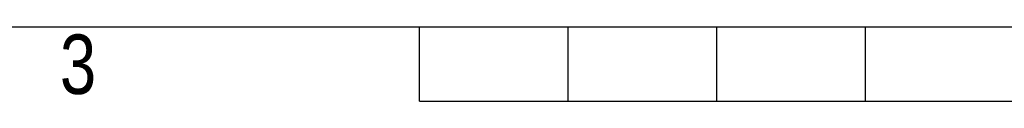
# Model space of a CAD drawing. Header units: millimetres. Extents: x 0 to 420, y 0 to 297.
# Tile 5 of 79: x 130 to 199, y 0 to 5. Entities that reach past the tile are written whole.
import ezdxf

# ---------------------------------------------------------------- set-up
doc = ezdxf.new("R2010")
doc.units = ezdxf.units.MM
doc.layers.add('CARTIGLIO', color=140, linetype='Continuous')
doc.styles.add('SLDTEXTSTYLE2', font='TXT', dxfattribs={"width": 0.821468})

msp = doc.modelspace()

# ---------------------------------------------------------------- linework, layer by layer
at = {"layer": 'CARTIGLIO', "linetype": 'Continuous'}
for p, q in [((5.18012, 5.171), (414.8274, 5.171)), ((158.2616, -0.00321), (158.2616, 5.171)), ((168.61003, -0.00321), (168.61003, 5.171)), ((178.95846, -0.00321), (178.95846, 5.171)), ((189.30689, -0.00321), (189.30689, 5.171)), ((158.2616, -0.00321), (261.74592, -0.00321))]:
    msp.add_line(p, q, dxfattribs=at)

# ---------------------------------------------------------------- texts
at = {"layer": 'CARTIGLIO', "insert": (134.49186, 4.63707), "char_height": 4.13937, "attachment_point": 2, "style": 'SLDTEXTSTYLE2'}
msp.add_mtext('3', dxfattribs=at)

doc.saveas('drawing.dxf')
